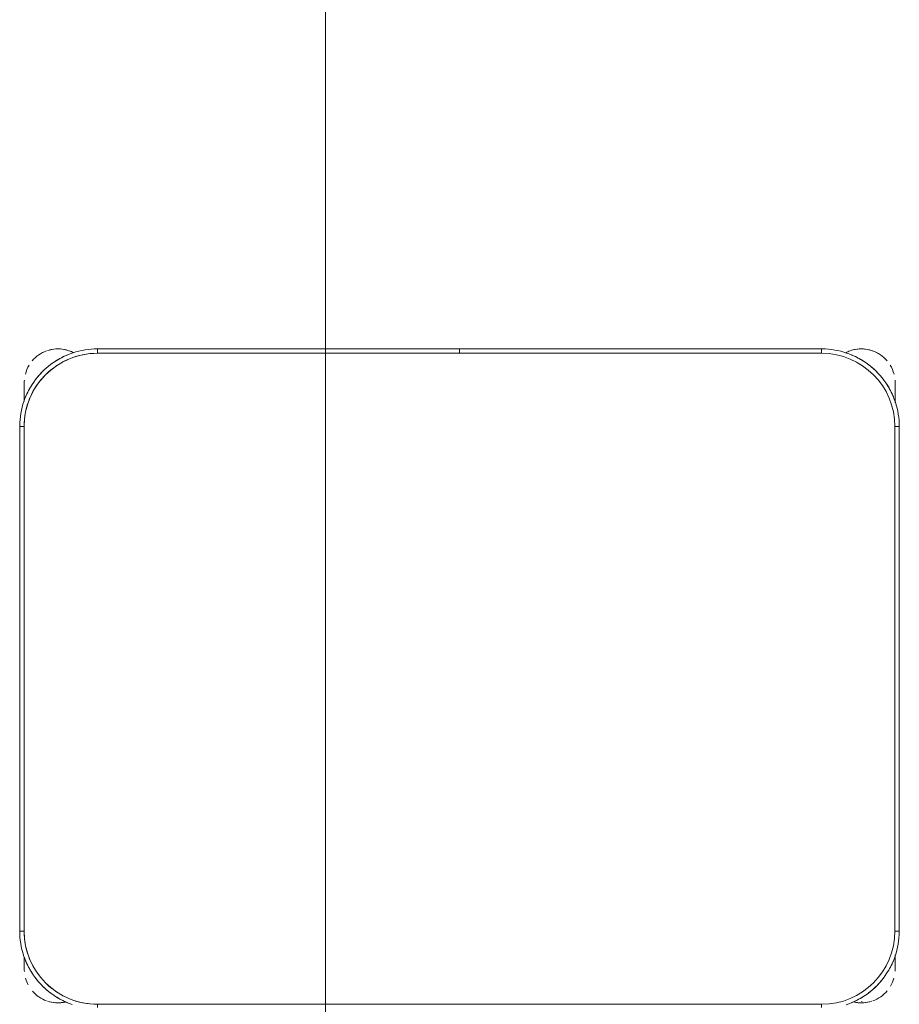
# Model space of a CAD drawing. Header units: metres. Extents: x 2.9 to 42.3, y -72.9 to -49.3.
# Tile 63 of 256: x 5.807 to 6.407, y -62.122 to -61.451. Entities that reach past the tile are written whole.
import ezdxf

# ---------------------------------------------------------------- set-up
doc = ezdxf.new("R2010")
doc.units = ezdxf.units.M
doc.layers.add('G-ANNO-SYMB', color=7, linetype='Continuous', lineweight=9)
doc.layers.add('I-FURN', color=7, linetype='Continuous', lineweight=18)

# ---------------------------------------------------------------- blocks, each defined once
blk = doc.blocks.new('ConjuntoParaAlunoTamanho6 - CJA06_ConjuntoParaAlunoTamanho6-V24-2PAV')
at = {"layer": 'I-FURN', "color": 253, "true_color": 0xaaaaaa}
for p, q in [((-0.247, 0.06409), (-0.247, 0.06197)), ((0.247, 0.06409), (0.247, 0.06197)), ((-0.29713, 0.03797), (-0.29713, 0.02828)), ((-0.29713, 0.02878), (-0.29713, 0.03797)), ((0.29687, 0.03797), (0.29687, 0.02961)), ((0.29687, 0.03299), (0.29687, 0.03797)), ((-0.3, 0.01197), (-0.3, -0.33203)), ((-0.3, 0.01197), (-0.297, 0.01197)), ((-0.3, 0.01197), (-0.3, -0.33203)), ((0.3, 0.01197), (0.297, 0.01197)), ((0.3, -0.33203), (0.3, 0.01197)), ((0.3, -0.33203), (0.3, 0.01197)), ((-0.3, -0.33203), (-0.297, -0.33203)), ((0.3, -0.33203), (0.297, -0.33203)), ((-0.29713, -0.34835), (-0.29713, -0.35394)), ((-0.29713, -0.34868), (-0.29713, -0.36203)), ((0.29687, -0.35394), (0.29687, -0.3492)), ((0.29687, -0.36203), (0.29687, -0.34961)), ((-0.29713, -0.35705), (-0.29713, -0.36203)), ((0.29687, -0.36203), (0.29687, -0.35705)), ((-0.247, -0.38503), (-0.247, -0.38203)), ((-0.00005, -0.38203), (-0.00005, -0.38503)), ((0.00005, -0.38503), (0.00005, -0.38203)), ((0.247, -0.38503), (0.247, -0.38203)), ((-0.247, -0.38503), (-0.00005, -0.38503)), ((-0.247, -0.38503), (-0.00005, -0.38503)), ((0.00005, -0.38503), (0.247, -0.38503)), ((0.00005, -0.38503), (0.247, -0.38503))]:
    blk.add_line(p, q, dxfattribs=at)
at = {"layer": 'I-FURN', "color": 253, "true_color": 0xaaaaaa, "flags": 128}
for points in [[(-0.26367, 0.06228), (-0.26567, 0.06157), (-0.26764, 0.06078), (-0.26957, 0.05992), (-0.27147, 0.05898), (-0.27333, 0.05796), (-0.27515, 0.05687), (-0.27693, 0.05571), (-0.27865, 0.05448), (-0.28033, 0.05318), (-0.28195, 0.05181), (-0.28351, 0.05038), (-0.28502, 0.04889), (-0.28647, 0.04734), (-0.28785, 0.04574), (-0.28917, 0.04407), (-0.29042, 0.04236), (-0.2916, 0.0406), (-0.29271, 0.0388), (-0.29374, 0.03695), (-0.29471, 0.03506), (-0.29559, 0.03313), (-0.2964, 0.03117), (-0.29713, 0.02918), (-0.29777, 0.02716), (-0.29834, 0.02512), (-0.29883, 0.02306), (-0.29923, 0.02097), (-0.29955, 0.01888), (-0.29978, 0.01677), (-0.29993, 0.01466), (-0.3, 0.01254), (-0.3, 0.01197)], [(0.247, 0.06197), (0.1235, 0.06197), (0, 0.06197), (-0.1235, 0.06197), (-0.247, 0.06197)], [(-0.247, 0.06197), (-0.1235, 0.06197), (0, 0.06197), (0.1235, 0.06197), (0.247, 0.06197)], [(0.3, 0.01197), (0.29996, 0.01409), (0.29983, 0.0162), (0.29962, 0.01831), (0.29932, 0.02041), (0.29894, 0.0225), (0.29848, 0.02456), (0.29794, 0.02661), (0.29731, 0.02864), (0.2966, 0.03064), (0.29582, 0.03261), (0.29495, 0.03454), (0.29401, 0.03644), (0.29299, 0.0383), (0.2919, 0.04012), (0.29074, 0.04189), (0.28951, 0.04362), (0.28821, 0.04529), (0.28685, 0.04691), (0.28542, 0.04848), (0.28393, 0.04999), (0.28238, 0.05143), (0.28077, 0.05282), (0.27911, 0.05413), (0.2774, 0.05538), (0.27564, 0.05656), (0.27383, 0.05767), (0.27198, 0.05871), (0.27009, 0.05967), (0.26816, 0.06056), (0.2662, 0.06136), (0.26421, 0.06209)], [(-0.29713, 0.03797), (-0.29713, 0.03796), (-0.29713, 0.03792), (-0.29713, 0.03785), (-0.29713, 0.03775), (-0.29713, 0.03763), (-0.29713, 0.03748), (-0.29713, 0.03731), (-0.29713, 0.03711), (-0.29713, 0.03688), (-0.29713, 0.03663), (-0.29713, 0.03635), (-0.29713, 0.03605), (-0.29713, 0.03572), (-0.29713, 0.03537), (-0.29713, 0.035), (-0.29713, 0.03461), (-0.29713, 0.03419), (-0.29713, 0.03375), (-0.29713, 0.03329), (-0.29713, 0.03282), (-0.29713, 0.03232), (-0.29713, 0.0318), (-0.29713, 0.03127), (-0.29713, 0.03072), (-0.29713, 0.03016), (-0.29713, 0.02958), (-0.29713, 0.02898)], [(0.29687, 0.03), (0.29687, 0.03057), (0.29687, 0.03112), (0.29687, 0.03166), (0.29687, 0.03218), (0.29687, 0.03268), (0.29687, 0.03317), (0.29687, 0.03363), (0.29687, 0.03407), (0.29687, 0.0345), (0.29687, 0.0349), (0.29687, 0.03528), (0.29687, 0.03563), (0.29687, 0.03596), (0.29687, 0.03627), (0.29687, 0.03656), (0.29687, 0.03682), (0.29687, 0.03705), (0.29687, 0.03726), (0.29687, 0.03744), (0.29687, 0.0376), (0.29687, 0.03772), (0.29687, 0.03783), (0.29687, 0.0379), (0.29687, 0.03795), (0.29687, 0.03797)], [(-0.297, 0.01197), (-0.297, -0.07403), (-0.297, -0.16003), (-0.297, -0.24603), (-0.297, -0.33203)], [(-0.297, -0.33203), (-0.297, -0.24603), (-0.297, -0.16003), (-0.297, -0.07403), (-0.297, 0.01197)], [(0.297, -0.33203), (0.297, -0.24603), (0.297, -0.16003), (0.297, -0.07403), (0.297, 0.01197)], [(0.297, 0.01197), (0.297, -0.07403), (0.297, -0.16003), (0.297, -0.24603), (0.297, -0.33203)], [(-0.3, -0.33203), (-0.29996, -0.33415), (-0.29983, -0.33627), (-0.29962, -0.33838), (-0.29932, -0.34048), (-0.29894, -0.34256), (-0.29848, -0.34463), (-0.29794, -0.34668), (-0.29731, -0.34871), (-0.2966, -0.3507), (-0.29582, -0.35267), (-0.29495, -0.35461), (-0.29401, -0.35651), (-0.29299, -0.35837), (-0.2919, -0.36019), (-0.29074, -0.36196), (-0.28951, -0.36368), (-0.28821, -0.36536), (-0.28685, -0.36698), (-0.28542, -0.36855), (-0.28393, -0.37005), (-0.28238, -0.3715), (-0.28077, -0.37288), (-0.27911, -0.3742), (-0.2774, -0.37545), (-0.27564, -0.37663), (-0.27383, -0.37774), (-0.27198, -0.37878), (-0.27009, -0.37974), (-0.26816, -0.38062), (-0.2662, -0.38143), (-0.26421, -0.38216), (-0.2622, -0.38281), (-0.26015, -0.38338), (-0.25809, -0.38386), (-0.25601, -0.38426), (-0.25391, -0.38458), (-0.25181, -0.38482), (-0.24969, -0.38497), (-0.24757, -0.38503), (-0.247, -0.38503)], [(0.247, -0.38503), (0.24912, -0.38499), (0.25124, -0.38486), (0.25334, -0.38465), (0.25544, -0.38436), (0.25753, -0.38398), (0.2596, -0.38351), (0.26165, -0.38297), (0.26367, -0.38234), (0.26567, -0.38164), (0.26764, -0.38085), (0.26957, -0.37999), (0.27147, -0.37904), (0.27333, -0.37803), (0.27515, -0.37694), (0.27693, -0.37578), (0.27865, -0.37454), (0.28033, -0.37324), (0.28195, -0.37188), (0.28351, -0.37045), (0.28502, -0.36896), (0.28647, -0.36741), (0.28785, -0.3658), (0.28917, -0.36414), (0.29042, -0.36243), (0.2916, -0.36067), (0.29271, -0.35886), (0.29374, -0.35701), (0.29471, -0.35512), (0.29559, -0.3532), (0.2964, -0.35124), (0.29713, -0.34925), (0.29777, -0.34723), (0.29834, -0.34519), (0.29883, -0.34312), (0.29923, -0.34104), (0.29955, -0.33895), (0.29978, -0.33684), (0.29993, -0.33472), (0.3, -0.33261), (0.3, -0.33203)], [(-0.29713, -0.34907), (-0.29713, -0.34973), (-0.29713, -0.35038), (-0.29713, -0.35102), (-0.29713, -0.35165), (-0.29713, -0.35227), (-0.29713, -0.35288), (-0.29713, -0.35348), (-0.29713, -0.35406), (-0.29713, -0.35463), (-0.29713, -0.35518), (-0.29713, -0.35572), (-0.29713, -0.35624), (-0.29713, -0.35674), (-0.29713, -0.35722), (-0.29713, -0.35769), (-0.29713, -0.35813), (-0.29713, -0.35855), (-0.29713, -0.35895), (-0.29713, -0.35933), (-0.29713, -0.35969), (-0.29713, -0.36002), (-0.29713, -0.36033), (-0.29713, -0.36061), (-0.29713, -0.36087), (-0.29713, -0.36111), (-0.29713, -0.36131), (-0.29713, -0.3615), (-0.29713, -0.36165), (-0.29713, -0.36178), (-0.29713, -0.36188), (-0.29713, -0.36196), (-0.29713, -0.36201), (-0.29713, -0.36203)], [(0.29687, -0.36203), (0.29687, -0.36201), (0.29687, -0.36197), (0.29687, -0.36191), (0.29687, -0.36181), (0.29687, -0.36169), (0.29687, -0.36154), (0.29687, -0.36137), (0.29687, -0.36117), (0.29687, -0.36094), (0.29687, -0.36069), (0.29687, -0.36041), (0.29687, -0.36011), (0.29687, -0.35978), (0.29687, -0.35943), (0.29687, -0.35906), (0.29687, -0.35866), (0.29687, -0.35825), (0.29687, -0.35781), (0.29687, -0.35735), (0.29687, -0.35687), (0.29687, -0.35638), (0.29687, -0.35586), (0.29687, -0.35533), (0.29687, -0.35478), (0.29687, -0.35421), (0.29687, -0.35363), (0.29687, -0.35304), (0.29687, -0.35244), (0.29687, -0.35182), (0.29687, -0.35119), (0.29687, -0.35055), (0.29687, -0.3499)], [(-0.247, -0.38203), (-0.1235, -0.38203), (0, -0.38203), (0.1235, -0.38203), (0.247, -0.38203)], [(-0.00005, -0.38203), (-0.06179, -0.38203), (-0.12353, -0.38203), (-0.18526, -0.38203), (-0.247, -0.38203)], [(0.247, -0.38203), (0.18526, -0.38203), (0.12352, -0.38203), (0.06179, -0.38203), (0.00005, -0.38203)]]:
    blk.add_lwpolyline(points, dxfattribs=at)
at = {"layer": 'I-FURN', "color": 253, "true_color": 0xaaaaaa}
for centre, radius, start, end in [((-0.247, 0.01197), 0.05, 90, 180), ((-0.247, 0.01197), 0.05, 90, 180), ((-0.27413, 0.03797), 0.023, 76.78758, 108), ((-0.27413, 0.03797), 0.023, 76.40434, 104.46692), ((-0.247, 0.01197), 0.053, 112.5, 122.03645), ((0.247, 0.01197), 0.05, 360, 90), ((0.247, 0.01197), 0.05, 0, 90), ((0.247, 0.01197), 0.053, 57.30007, 67.5), ((0.247, 0.01197), 0.053, 57.30007, 67.5), ((0.27387, 0.03797), 0.023, 75.53308, 103.10319), ((0.27387, 0.03797), 0.023, 72, 102.57928), ((-0.27413, 0.03797), 0.023, 109.92744, 140.02309), ((-0.247, 0.01197), 0.053, 127.1607, 143.14964), ((-0.27413, 0.03797), 0.022, 90, 91.18914), ((0.247, 0.01197), 0.053, 37.1607, 53.14964), ((0.247, 0.01197), 0.053, 37.1607, 53.14964), ((0.27387, 0.03797), 0.023, 41.01944, 70.30683), ((-0.27413, 0.03797), 0.023, 149.97621, 164.34498), ((0.27387, 0.03797), 0.023, 15.73053, 28.0506), ((-0.247, 0.01197), 0.053, 147.30007, 157.5), ((0.247, 0.01197), 0.053, 22.5, 32.69993), ((0.247, 0.01197), 0.053, 22.5, 32.69993), ((-0.27413, 0.03797), 0.023, 176.5669, 180), ((0.27387, 0.03797), 0.023, 360, 4.00915), ((-0.247, -0.33203), 0.05, 180, 270), ((-0.247, -0.33203), 0.05, 180, 270), ((0.247, -0.33203), 0.05, 270, 360), ((0.247, -0.33203), 0.05, 270, 0), ((-0.247, -0.33203), 0.053, 202.5, 212.69993), ((0.247, -0.33203), 0.053, 327.30007, 337.5), ((0.247, -0.33203), 0.053, 327.30007, 337.5), ((-0.27413, -0.36203), 0.023, 180, 184.41224), ((0.27387, -0.36203), 0.023, 355.58784, 360), ((-0.27413, -0.36203), 0.023, 194.46313, 211.29748), ((-0.247, -0.33203), 0.053, 217.1607, 233.14964), ((0.247, -0.33203), 0.053, 307.1607, 323.14964), ((0.247, -0.33203), 0.053, 307.1607, 323.14964), ((0.27387, -0.36203), 0.023, 328.70279, 345.53679), ((-0.27413, -0.36203), 0.023, 220.15845, 250.98921), ((-0.27413, -0.36203), 0.023, 241.29896, 288), ((-0.247, -0.33203), 0.053, 237.30007, 247.5), ((-0.27413, -0.36203), 0.023, 289.64716, 297.85925), ((0.27387, -0.36203), 0.023, 242.37001, 250.98921), ((0.27387, -0.36203), 0.023, 243.53772, 288), ((0.247, -0.33203), 0.053, 292.5, 302.69993), ((0.247, -0.33203), 0.053, 292.5, 302.69993), ((0.27387, -0.36203), 0.023, 289.64716, 320.10645), ((-0.27413, -0.36203), 0.023, 255.53308, 284.46692), ((0.27387, -0.36203), 0.023, 255.53308, 284.46692)]:
    blk.add_arc(centre, radius, start, end, dxfattribs=at)
blk = doc.blocks.new('4 GRE - ESCOLA DE CINEMA E AUDIOVISUAL CINE REX R07_rvt-1-2PAV')
at = {"layer": 'I-FURN', "color": 253, "lineweight": 18, "true_color": 0xaaaaaa, "rotation": 180}
blk.add_blockref('ConjuntoParaAlunoTamanho6 - CJA06_ConjuntoParaAlunoTamanho6-V24-2PAV', (6.10728, -62.06045), dxfattribs=at)

msp = doc.modelspace()

# ---------------------------------------------------------------- linework, layer by layer
at = {"layer": 'G-ANNO-SYMB'}
msp.add_line((6.01577, -50.45607), (6.01577, -72.71601), dxfattribs=at)

# ---------------------------------------------------------------- block references
at = {"lineweight": 5}
msp.add_blockref('4 GRE - ESCOLA DE CINEMA E AUDIOVISUAL CINE REX R07_rvt-1-2PAV', (0, 0), dxfattribs=at)

doc.saveas('drawing.dxf')
